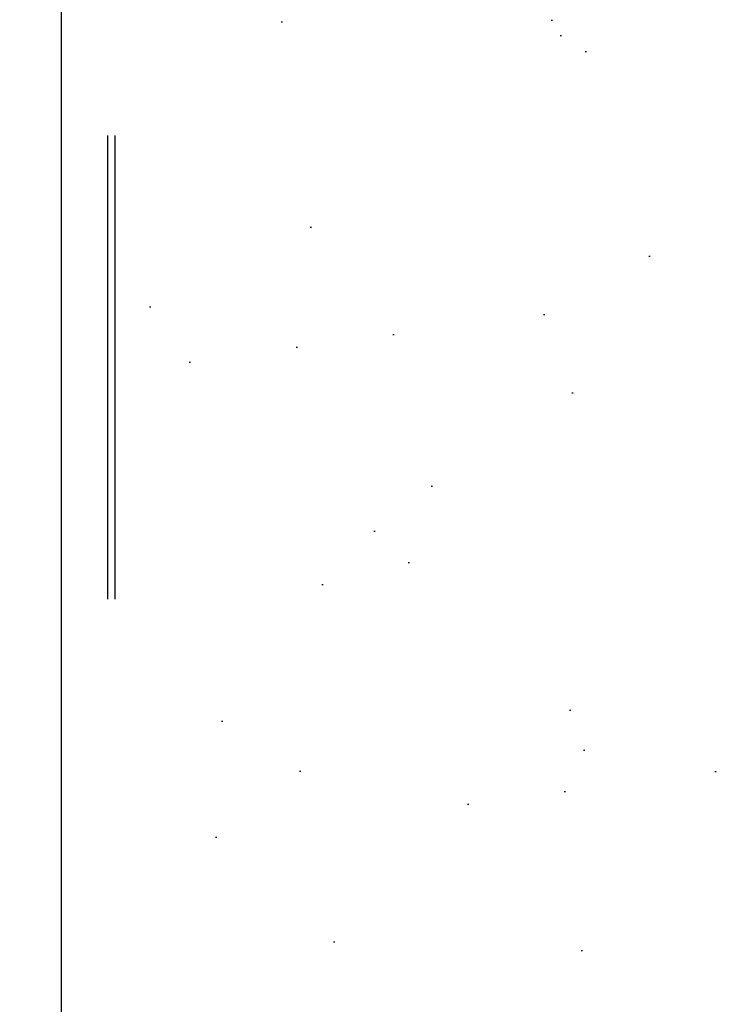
# Model space of a CAD drawing. Header units: inches. Extents: x 168.8 to 189.1, y 234.4 to 247.7.
# Tile 7 of 40: x 174.655 to 174.806, y 242.493 to 242.705. Entities that reach past the tile are written whole.
import ezdxf
from ezdxf import colors
from ezdxf.entities.mleader import LeaderData, LeaderLine
from ezdxf.math import Vec2, Vec3

# ---------------------------------------------------------------- set-up
doc = ezdxf.new("R2010")
doc.units = ezdxf.units.IN
doc.header["$LTSCALE"] = 0.25
doc.header["$MEASUREMENT"] = 0
doc.linetypes.add('HIDDEN2', pattern=[0.1875, 0.125, -0.0625])
doc.layers.add('525', color=7, linetype='Continuous')
doc.layers.add('ANNOTATIONS', color=1, linetype='Continuous')
doc.styles.add('ARIAL', font='arial.ttf', dxfattribs={"height": 0.09375})

msp = doc.modelspace()

# ---------------------------------------------------------------- hatches: boundary and pattern name
at = {"layer": '525'}
h = msp.add_hatch(dxfattribs=at)
h.set_pattern_fill('AR-SAND', color=256, scale=0.04)
h.set_pattern_definition([(37.50000000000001, (182.9191269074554, 236.1543159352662), (-0.002519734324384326, 0.07707295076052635), [0, -0.0608, 0, -0.068, 0, -0.065]), (7.499999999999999, (182.9191269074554, 236.1543159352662), (0.07079106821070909, 0.1128858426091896), [0, -0.0328, 0, -0.05480000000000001, 0, -0.021]), (327.5, (182.8699269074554, 236.1543159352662), (0.1245656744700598, 0.0002263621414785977), [0, -0.02, 0, -0.07200000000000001, 0, -0.094]), (317.5, (182.8699269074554, 236.1543159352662), (0.1202450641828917, 0.03510702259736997), [0, -0.01, 0, -0.0472, 0, -0.05400000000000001])])
h.paths.add_polyline_path([(174.9564719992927, 241.2818450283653), (174.859441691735, 241.241918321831), (174.8085059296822, 241.292819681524), (174.8085059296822, 241.1728378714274), (174.7648467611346, 241.2164676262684), (174.678033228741, 241.1815402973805), (174.678033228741, 240.3719713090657), (174.7658522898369, 240.3719713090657, -0.2553211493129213), (174.7987206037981, 240.354016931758, -0.1436955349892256), (174.8049147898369, 240.3329088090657), (174.8049147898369, 240.2988670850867), (174.8203835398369, 240.2833983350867), (174.8538210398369, 240.2833983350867), (174.8538210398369, 240.3537108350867), (174.9299894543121, 240.3537108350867, -0.4142135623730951), (174.9495207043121, 240.3341795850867)])
h.paths.add_polyline_path([(174.9564719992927, 242.9697276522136), (174.6756126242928, 242.9697276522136), (174.6756126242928, 241.5088672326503), (174.873345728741, 241.5088672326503, 0.4142135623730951), (174.931939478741, 241.5674609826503), (174.931939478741, 241.7182422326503), (174.9564719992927, 241.7182422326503)])
h.paths.add_polyline_path([(174.8972264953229, 242.5549430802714), (174.8974086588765, 242.5575481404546), (174.8966822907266, 242.5560588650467)], flags=0)
h.paths.add_polyline_path([(174.8926836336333, 242.5706638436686, 0.1253768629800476), (174.8619398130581, 242.5706216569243), (174.8741046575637, 242.5584568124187, 0.2309249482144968), (174.8936659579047, 242.5673584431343, 0.0965348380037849)], flags=16)
h.paths.add_polyline_path([(174.9525852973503, 242.5866097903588), (174.9531907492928, 242.587507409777), (174.9530720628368, 242.5876078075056)], flags=16)
edge = h.paths.add_edge_path(flags=16)
edge.add_line((174.9503709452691, 242.5549430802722), (174.952229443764, 242.5511325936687))
edge.add_spline(control_points=[(174.9522294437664, 242.5511325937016), (174.9522294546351, 242.5511327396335), (174.9522656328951, 242.5516184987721), (174.9524129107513, 242.5535959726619), (174.9525240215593, 242.5550878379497), (174.9527102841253, 242.557588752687), (174.9527751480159, 242.5584596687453), (174.9528454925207, 242.5594041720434)], knot_values=[6.727274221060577e-06, 6.727274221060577e-06, 6.727274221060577e-06, 6.727274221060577e-06, 0.04477891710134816, 0.04477891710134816, 0.08955783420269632, 0.08955783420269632, 0.1098279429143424, 0.1098279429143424, 0.1098279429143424, 0.1098279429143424], degree=3, periodic=0)
edge.add_spline(control_points=[(174.9484167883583, 242.5594041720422), (174.9483464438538, 242.5584596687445), (174.9482815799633, 242.5575887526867), (174.9480953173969, 242.5550878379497), (174.9479842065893, 242.5535959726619), (174.947836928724, 242.5516184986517), (174.9478007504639, 242.5511327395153), (174.947800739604, 242.5511325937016)], knot_values=[6.721825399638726e-06, 6.721825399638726e-06, 6.721825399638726e-06, 6.721825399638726e-06, 0.02027683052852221, 0.02027683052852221, 0.0650557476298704, 0.0650557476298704, 0.109827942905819, 0.109827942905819, 0.109827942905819, 0.109827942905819], degree=3, periodic=0)
edge.add_line((174.9508665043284, 242.5556777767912), (174.9503709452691, 242.5549430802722))
edge = h.paths.add_edge_path(flags=16)
edge.add_line((174.8968568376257, 242.5496567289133), (174.8948524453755, 242.553766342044))
edge.add_spline(control_points=[(174.8948524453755, 242.553766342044), (174.8949165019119, 242.5546264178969), (174.8949940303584, 242.5556673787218), (174.8951371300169, 242.5575887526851), (174.8952019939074, 242.5584596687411), (174.8952723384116, 242.5594041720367)], knot_values=[0.05985282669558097, 0.05985282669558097, 0.05985282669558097, 0.05985282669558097, 0.08955783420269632, 0.08955783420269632, 0.1098279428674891, 0.1098279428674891, 0.1098279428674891, 0.1098279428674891], degree=3, periodic=0)
edge.add_spline(control_points=[(174.8952723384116, 242.5594041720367), (174.8953506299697, 242.5605570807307), (174.8954365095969, 242.5618177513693), (174.8956918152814, 242.5655498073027), (174.8958724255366, 242.5681707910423), (174.8962134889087, 242.5730816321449), (174.8963967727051, 242.5757001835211), (174.8967366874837, 242.5805187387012), (174.8968932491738, 242.5827187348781), (174.89710824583, 242.585725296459), (174.8971905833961, 242.5868711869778), (174.8972565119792, 242.5877865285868)], knot_values=[-0.30223659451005, -0.30223659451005, -0.30223659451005, -0.30223659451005, -0.2776665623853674, -0.2776665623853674, -0.2327595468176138, -0.2327595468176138, -0.1878787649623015, -0.1878787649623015, -0.1429979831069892, -0.1429979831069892, -0.1102388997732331, -0.1102388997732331, -0.1102388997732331, -0.1102388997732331], degree=3, periodic=0)
edge.add_line((174.8969072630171, 242.5828708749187), (174.8939313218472, 242.5828708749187))
edge.add_line((174.8939313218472, 242.5828708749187), (174.8948286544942, 242.5842012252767))
edge.add_line((174.8948286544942, 242.5842012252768), (174.897684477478, 242.5900565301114))
edge.add_spline(control_points=[(174.8952723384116, 242.5594041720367), (174.8953716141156, 242.5606252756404), (174.8954804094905, 242.5619686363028), (174.895790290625, 242.5658142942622), (174.8960013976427, 242.5684561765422), (174.8963903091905, 242.5733643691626), (174.8965942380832, 242.5759597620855), (174.8969656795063, 242.5807245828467), (174.8971332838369, 242.5828939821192), (174.897357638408, 242.5858113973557), (174.8974413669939, 242.5869051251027), (174.8975086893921, 242.5877865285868)], knot_values=[0.1103396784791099, 0.1103396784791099, 0.1103396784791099, 0.1103396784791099, 0.1364385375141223, 0.1364385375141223, 0.1816313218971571, 0.1816313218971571, 0.2262543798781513, 0.2262543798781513, 0.2708774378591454, 0.2708774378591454, 0.3024188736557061, 0.3024188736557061, 0.3024188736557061, 0.3024188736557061], degree=3, periodic=0)
edge.add_line((174.8975086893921, 242.5877865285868), (174.8986525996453, 242.5854411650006))
edge.add_line((174.8986525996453, 242.5854411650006), (174.8994408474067, 242.5866097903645))
edge.add_line((174.8994408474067, 242.5866097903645), (174.9022950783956, 242.5924618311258))
edge.add_spline(control_points=[(174.899701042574, 242.5594041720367), (174.8998003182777, 242.5606252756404), (174.8999091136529, 242.5619686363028), (174.9002189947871, 242.5658142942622), (174.9004301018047, 242.5684561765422), (174.9008190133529, 242.5733643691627), (174.9010229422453, 242.5759597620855), (174.9013943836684, 242.5807245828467), (174.9015619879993, 242.5828939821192), (174.9018237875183, 242.586298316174), (174.901936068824, 242.5877681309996), (174.9020845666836, 242.5897163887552), (174.9021208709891, 242.5901949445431), (174.9021208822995, 242.5901950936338)], knot_values=[0.1103396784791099, 0.1103396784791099, 0.1103396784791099, 0.1103396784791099, 0.1364385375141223, 0.1364385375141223, 0.1816313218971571, 0.1816313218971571, 0.2262543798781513, 0.2262543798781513, 0.2708774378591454, 0.2708774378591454, 0.3151307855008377, 0.3151307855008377, 0.3593772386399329, 0.3593772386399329, 0.3593772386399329, 0.3593772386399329], degree=3, periodic=0)
edge.add_line((174.9021208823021, 242.5901950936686), (174.9038695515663, 242.5866097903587))
edge.add_line((174.9038695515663, 242.5866097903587), (174.9067237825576, 242.5924618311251))
edge.add_spline(control_points=[(174.9041297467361, 242.5594041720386), (174.9042290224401, 242.5606252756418), (174.9043378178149, 242.5619686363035), (174.9046476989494, 242.5658142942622), (174.9048588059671, 242.5684561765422), (174.905247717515, 242.5733643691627), (174.9054516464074, 242.5759597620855), (174.9058230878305, 242.5807245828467), (174.9059906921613, 242.5828939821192), (174.9062524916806, 242.586298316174), (174.9063647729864, 242.5877681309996), (174.9065132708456, 242.5897163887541), (174.9065495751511, 242.590194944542), (174.9065495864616, 242.5901950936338)], knot_values=[0.1103396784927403, 0.1103396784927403, 0.1103396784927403, 0.1103396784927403, 0.1364385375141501, 0.1364385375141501, 0.1816313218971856, 0.1816313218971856, 0.2262543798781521, 0.2262543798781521, 0.2708774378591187, 0.2708774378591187, 0.3151307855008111, 0.3151307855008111, 0.3593772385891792, 0.3593772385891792, 0.3593772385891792, 0.3593772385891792], degree=3, periodic=0)
edge.add_line((174.9065495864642, 242.5901950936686), (174.9082982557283, 242.5866097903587))
edge.add_line((174.9082982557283, 242.5866097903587), (174.9111524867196, 242.592461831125))
edge.add_spline(control_points=[(174.9085584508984, 242.5594041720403), (174.9086577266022, 242.5606252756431), (174.9087665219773, 242.5619686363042), (174.9090764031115, 242.5658142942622), (174.9092875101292, 242.5684561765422), (174.9096764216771, 242.5733643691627), (174.9098803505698, 242.5759597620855), (174.9102517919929, 242.5807245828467), (174.9104193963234, 242.5828939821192), (174.9106811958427, 242.586298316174), (174.9107934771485, 242.5877681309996), (174.9109419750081, 242.5897163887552), (174.9109782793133, 242.5901949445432), (174.9109782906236, 242.5901950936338)], knot_values=[0.1103396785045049, 0.1103396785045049, 0.1103396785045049, 0.1103396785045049, 0.1364385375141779, 0.1364385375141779, 0.181631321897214, 0.181631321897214, 0.226254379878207, 0.226254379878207, 0.2708774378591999, 0.2708774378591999, 0.3151307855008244, 0.3151307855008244, 0.359377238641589, 0.359377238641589, 0.359377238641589, 0.359377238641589], degree=3, periodic=0)
edge.add_line((174.9109782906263, 242.5901950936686), (174.9127269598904, 242.5866097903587))
edge.add_line((174.9127269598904, 242.5866097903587), (174.9155811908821, 242.5924618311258))
edge.add_spline(control_points=[(174.9129871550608, 242.5594041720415), (174.9130864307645, 242.560625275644), (174.9131952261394, 242.5619686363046), (174.9135051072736, 242.5658142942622), (174.9137162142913, 242.5684561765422), (174.9141051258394, 242.5733643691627), (174.9143090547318, 242.5759597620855), (174.9146804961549, 242.5807245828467), (174.9148481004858, 242.5828939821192), (174.9151099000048, 242.586298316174), (174.9152221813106, 242.5877681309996), (174.91537067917, 242.5897163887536), (174.9154069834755, 242.5901949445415), (174.915406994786, 242.5901950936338)], knot_values=[0.1103396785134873, 0.1103396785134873, 0.1103396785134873, 0.1103396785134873, 0.1364385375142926, 0.1364385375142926, 0.181631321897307, 0.181631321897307, 0.2262543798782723, 0.2262543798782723, 0.2708774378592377, 0.2708774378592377, 0.3151307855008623, 0.3151307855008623, 0.35937723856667, 0.35937723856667, 0.35937723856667, 0.35937723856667], degree=3, periodic=0)
edge.add_line((174.9154069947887, 242.5901950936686), (174.9171556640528, 242.5866097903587))
edge.add_line((174.9171556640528, 242.5866097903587), (174.9200098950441, 242.5924618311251))
edge.add_spline(control_points=[(174.9174158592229, 242.5594041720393), (174.9175151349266, 242.5606252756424), (174.9176239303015, 242.5619686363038), (174.917933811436, 242.5658142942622), (174.9181449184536, 242.5684561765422), (174.9185338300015, 242.5733643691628), (174.9187377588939, 242.5759597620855), (174.919109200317, 242.5807245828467), (174.9192768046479, 242.5828939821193), (174.9195386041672, 242.586298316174), (174.9196508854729, 242.5877681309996), (174.9197993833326, 242.5897163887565), (174.9198356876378, 242.5901949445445), (174.9198356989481, 242.5901950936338)], knot_values=[0.1103396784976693, 0.1103396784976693, 0.1103396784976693, 0.1103396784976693, 0.1364385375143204, 0.1364385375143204, 0.1816313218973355, 0.1816313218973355, 0.2262543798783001, 0.2262543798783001, 0.2708774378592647, 0.2708774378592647, 0.3151307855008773, 0.3151307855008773, 0.3593772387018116, 0.3593772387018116, 0.3593772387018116, 0.3593772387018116], degree=3, periodic=0)
edge.add_line((174.9198356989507, 242.5901950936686), (174.9215843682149, 242.5866097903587))
edge.add_line((174.9215843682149, 242.5866097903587), (174.9244385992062, 242.592461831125))
edge.add_spline(control_points=[(174.921844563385, 242.5594041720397), (174.9219438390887, 242.5606252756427), (174.9220526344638, 242.5619686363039), (174.9223625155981, 242.5658142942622), (174.9225736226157, 242.5684561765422), (174.9229625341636, 242.5733643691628), (174.9231664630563, 242.5759597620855), (174.9235379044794, 242.5807245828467), (174.9237055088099, 242.5828939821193), (174.9239673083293, 242.586298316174), (174.924079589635, 242.5877681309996), (174.9242280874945, 242.5897163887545), (174.9242643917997, 242.5901949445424), (174.9242644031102, 242.5901950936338)], knot_values=[0.1103396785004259, 0.1103396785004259, 0.1103396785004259, 0.1103396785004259, 0.1364385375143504, 0.1364385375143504, 0.1816313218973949, 0.1816313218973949, 0.2262543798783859, 0.2262543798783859, 0.2708774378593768, 0.2708774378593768, 0.3151307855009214, 0.3151307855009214, 0.3593772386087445, 0.3593772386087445, 0.3593772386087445, 0.3593772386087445], degree=3, periodic=0)
edge.add_line((174.9242644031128, 242.5901950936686), (174.9260130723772, 242.5866097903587))
edge.add_line((174.9260130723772, 242.5866097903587), (174.9288673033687, 242.5924618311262))
edge.add_spline(control_points=[(174.9262732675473, 242.5594041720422), (174.9263725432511, 242.5606252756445), (174.9264813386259, 242.5619686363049), (174.9267912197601, 242.5658142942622), (174.9270023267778, 242.5684561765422), (174.927391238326, 242.5733643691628), (174.9275951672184, 242.5759597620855), (174.9279666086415, 242.5807245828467), (174.9281342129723, 242.5828939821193), (174.9283960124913, 242.586298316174), (174.9285082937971, 242.5877681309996), (174.9286567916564, 242.5897163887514), (174.9286930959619, 242.5901949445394), (174.9286931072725, 242.5901950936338)], knot_values=[0.1103396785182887, 0.1103396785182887, 0.1103396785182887, 0.1103396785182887, 0.1364385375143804, 0.1364385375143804, 0.1816313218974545, 0.1816313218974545, 0.2262543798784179, 0.2262543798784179, 0.2708774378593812, 0.2708774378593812, 0.3151307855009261, 0.3151307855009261, 0.3593772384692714, 0.3593772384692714, 0.3593772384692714, 0.3593772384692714], degree=3, periodic=0)
edge.add_line((174.9286931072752, 242.5901950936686), (174.9304417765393, 242.5866097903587))
edge.add_line((174.9304417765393, 242.5866097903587), (174.9332960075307, 242.5924618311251))
edge.add_spline(control_points=[(174.9307019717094, 242.5594041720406), (174.9308012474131, 242.5606252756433), (174.930910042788, 242.5619686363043), (174.9312199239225, 242.5658142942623), (174.9314310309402, 242.5684561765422), (174.931819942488, 242.5733643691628), (174.9320238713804, 242.5759597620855), (174.9323953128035, 242.5807245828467), (174.9325629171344, 242.5828939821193), (174.9328247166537, 242.586298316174), (174.9329369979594, 242.5877681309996), (174.9330854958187, 242.5897163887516), (174.933121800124, 242.5901949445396), (174.9331218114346, 242.5901950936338)], knot_values=[0.1103396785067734, 0.1103396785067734, 0.1103396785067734, 0.1103396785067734, 0.1364385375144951, 0.1364385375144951, 0.1816313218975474, 0.1816313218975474, 0.2262543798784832, 0.2262543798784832, 0.270877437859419, 0.270877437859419, 0.315130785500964, 0.315130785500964, 0.3593772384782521, 0.3593772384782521, 0.3593772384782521, 0.3593772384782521], degree=3, periodic=0)
edge.add_line((174.9331218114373, 242.5901950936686), (174.9348704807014, 242.5866097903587))
edge.add_line((174.9348704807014, 242.5866097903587), (174.9377247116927, 242.592461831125))
edge.add_spline(control_points=[(174.9351306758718, 242.5594041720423), (174.9352299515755, 242.5606252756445), (174.9353387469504, 242.5619686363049), (174.9356486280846, 242.5658142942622), (174.9358597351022, 242.5684561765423), (174.9362486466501, 242.5733643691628), (174.9364525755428, 242.5759597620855), (174.9368240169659, 242.5807245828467), (174.9369916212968, 242.5828939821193), (174.9372534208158, 242.586298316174), (174.9373657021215, 242.5877681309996), (174.9375141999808, 242.5897163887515), (174.9375505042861, 242.5901949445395), (174.9375505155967, 242.5901950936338)], knot_values=[0.1103396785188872, 0.1103396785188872, 0.1103396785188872, 0.1103396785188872, 0.1364385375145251, 0.1364385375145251, 0.1816313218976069, 0.1816313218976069, 0.2262543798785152, 0.2262543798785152, 0.2708774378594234, 0.2708774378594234, 0.3151307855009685, 0.3151307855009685, 0.3593772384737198, 0.3593772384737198, 0.3593772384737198, 0.3593772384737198], degree=3, periodic=0)
edge.add_line((174.9375505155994, 242.5901950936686), (174.9392991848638, 242.5866097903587))
edge.add_line((174.9392991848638, 242.5866097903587), (174.9421534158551, 242.5924618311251))
edge.add_spline(control_points=[(174.9395593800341, 242.5594041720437), (174.9396586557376, 242.5606252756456), (174.9397674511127, 242.5619686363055), (174.9400773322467, 242.5658142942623), (174.9402884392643, 242.5684561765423), (174.9406773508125, 242.5733643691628), (174.9408812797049, 242.5759597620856), (174.941252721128, 242.5807245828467), (174.9414203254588, 242.5828939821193), (174.9416821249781, 242.586298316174), (174.9417944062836, 242.5877681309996), (174.941942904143, 242.5897163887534), (174.9419792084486, 242.5901949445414), (174.941979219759, 242.5901950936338)], knot_values=[0.1103396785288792, 0.1103396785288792, 0.1103396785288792, 0.1103396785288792, 0.1364385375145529, 0.1364385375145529, 0.1816313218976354, 0.1816313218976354, 0.2262543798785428, 0.2262543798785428, 0.2708774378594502, 0.2708774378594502, 0.3151307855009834, 0.3151307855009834, 0.3593772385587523, 0.3593772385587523, 0.3593772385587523, 0.3593772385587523], degree=3, periodic=0)
edge.add_line((174.9419792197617, 242.5901950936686), (174.9437278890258, 242.5866097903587))
edge.add_line((174.9437278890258, 242.5866097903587), (174.9465821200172, 242.5924618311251))
edge.add_spline(control_points=[(174.9439880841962, 242.5594041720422), (174.9440873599, 242.5606252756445), (174.9441961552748, 242.5619686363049), (174.944506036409, 242.5658142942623), (174.9447171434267, 242.5684561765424), (174.9451060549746, 242.5733643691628), (174.945309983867, 242.5759597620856), (174.9456814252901, 242.5807245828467), (174.9458490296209, 242.5828939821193), (174.9461108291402, 242.586298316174), (174.946223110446, 242.5877681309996), (174.9463716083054, 242.5897163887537), (174.9464079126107, 242.5901949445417), (174.9464079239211, 242.5901950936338)], knot_values=[0.1103396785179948, 0.1103396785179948, 0.1103396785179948, 0.1103396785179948, 0.136438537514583, 0.136438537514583, 0.181631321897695, 0.181631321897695, 0.226254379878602, 0.226254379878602, 0.2708774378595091, 0.2708774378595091, 0.3151307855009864, 0.3151307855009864, 0.3593772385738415, 0.3593772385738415, 0.3593772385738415, 0.3593772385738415], degree=3, periodic=0)
edge.add_line((174.9464079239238, 242.5901950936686), (174.9481565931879, 242.5866097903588))
edge.add_line((174.9481565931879, 242.5866097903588), (174.9510108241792, 242.5924618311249))
edge.add_spline(control_points=[(174.9484167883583, 242.5594041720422), (174.948516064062, 242.5606252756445), (174.9486248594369, 242.5619686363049), (174.9489347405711, 242.5658142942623), (174.9491458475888, 242.5684561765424), (174.9495347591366, 242.5733643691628), (174.9497386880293, 242.5759597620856), (174.9501101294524, 242.5807245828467), (174.9502777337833, 242.5828939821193), (174.9505395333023, 242.586298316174), (174.9506518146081, 242.5877681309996), (174.9508003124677, 242.5897163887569), (174.950836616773, 242.5901949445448), (174.9508366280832, 242.5901950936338)], knot_values=[0.1103396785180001, 0.1103396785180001, 0.1103396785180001, 0.1103396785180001, 0.1364385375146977, 0.1364385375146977, 0.1816313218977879, 0.1816313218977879, 0.2262543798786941, 0.2262543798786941, 0.2708774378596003, 0.2708774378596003, 0.3151307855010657, 0.3151307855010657, 0.359377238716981, 0.359377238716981, 0.359377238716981, 0.359377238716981], degree=3, periodic=0)
edge.add_line((174.9508366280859, 242.5901950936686), (174.9525852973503, 242.5866097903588))
edge.add_line((174.9525852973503, 242.5866097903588), (174.9503709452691, 242.5549430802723))
edge.add_line((174.9503709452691, 242.5549430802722), (174.9485124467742, 242.5511325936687))
edge.add_line((174.9485124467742, 242.5511325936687), (174.9459422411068, 242.5549430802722))
edge.add_line((174.9459422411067, 242.5549430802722), (174.9432437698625, 242.549410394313))
edge.add_spline(control_points=[(174.9439880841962, 242.5594041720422), (174.9439177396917, 242.5584596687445), (174.9438528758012, 242.5575887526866), (174.9436666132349, 242.5550878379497), (174.9435555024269, 242.5535959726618), (174.9434082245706, 242.5516184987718), (174.9433720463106, 242.5511327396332), (174.943372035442, 242.5511325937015)], knot_values=[6.727263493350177e-06, 6.727263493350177e-06, 6.727263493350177e-06, 6.727263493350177e-06, 0.02027683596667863, 0.02027683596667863, 0.0650557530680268, 0.0650557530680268, 0.1098279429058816, 0.1098279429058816, 0.1098279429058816, 0.1098279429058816], degree=3, periodic=0)
edge.add_line((174.9433720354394, 242.5511325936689), (174.9415135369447, 242.5549430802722))
edge.add_line((174.9415135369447, 242.5549430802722), (174.9388150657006, 242.5494103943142))
edge.add_spline(control_points=[(174.9395593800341, 242.5594041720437), (174.9394890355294, 242.5584596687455), (174.9394241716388, 242.5575887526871), (174.9392379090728, 242.5550878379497), (174.9391267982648, 242.5535959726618), (174.9389795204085, 242.5516184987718), (174.9389433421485, 242.5511327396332), (174.9389433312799, 242.5511325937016)], knot_values=[6.72726497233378e-06, 6.72726497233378e-06, 6.72726497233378e-06, 6.72726497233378e-06, 0.020276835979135, 0.020276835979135, 0.0650557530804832, 0.0650557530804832, 0.1098279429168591, 0.1098279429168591, 0.1098279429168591, 0.1098279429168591], degree=3, periodic=0)
edge.add_line((174.9389433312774, 242.5511325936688), (174.9370848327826, 242.5549430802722))
edge.add_line((174.9370848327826, 242.5549430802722), (174.9343863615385, 242.5494103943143))
edge.add_spline(control_points=[(174.9351306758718, 242.5594041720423), (174.9350603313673, 242.5584596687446), (174.9349954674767, 242.5575887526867), (174.9348092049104, 242.5550878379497), (174.9346980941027, 242.5535959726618), (174.9345508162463, 242.55161849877), (174.934514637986, 242.5511327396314), (174.9345146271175, 242.5511325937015)], knot_values=[6.72718319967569e-06, 6.72718319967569e-06, 6.72718319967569e-06, 6.72718319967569e-06, 0.02027683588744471, 0.02027683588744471, 0.06505575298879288, 0.06505575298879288, 0.1098279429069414, 0.1098279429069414, 0.1098279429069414, 0.1098279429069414], degree=3, periodic=0)
edge.add_line((174.9345146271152, 242.5511325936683), (174.9326561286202, 242.5549430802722))
edge.add_line((174.9326561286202, 242.5549430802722), (174.9299576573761, 242.5494103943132))
edge.add_spline(control_points=[(174.9307019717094, 242.5594041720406), (174.9306316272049, 242.5584596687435), (174.9305667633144, 242.5575887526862), (174.9303805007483, 242.5550878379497), (174.9302693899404, 242.5535959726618), (174.9301221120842, 242.5516184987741), (174.9300859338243, 242.5511327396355), (174.9300859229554, 242.5511325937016)], knot_values=[6.72737220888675e-06, 6.72737220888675e-06, 6.72737220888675e-06, 6.72737220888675e-06, 0.02027683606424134, 0.02027683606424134, 0.06505575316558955, 0.06505575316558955, 0.1098279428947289, 0.1098279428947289, 0.1098279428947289, 0.1098279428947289], degree=3, periodic=0)
edge.add_line((174.9300859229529, 242.5511325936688), (174.9282274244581, 242.5549430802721))
edge.add_line((174.9282274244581, 242.5549430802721), (174.9255289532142, 242.5494103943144))
edge.add_spline(control_points=[(174.9262732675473, 242.5594041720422), (174.9262029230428, 242.5584596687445), (174.9261380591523, 242.5575887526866), (174.9259517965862, 242.5550878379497), (174.9258406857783, 242.5535959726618), (174.925693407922, 242.5516184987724), (174.9256572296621, 242.5511327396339), (174.9256572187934, 242.5511325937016)], knot_values=[6.727295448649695e-06, 6.727295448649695e-06, 6.727295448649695e-06, 6.727295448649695e-06, 0.02027683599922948, 0.02027683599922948, 0.06505575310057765, 0.06505575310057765, 0.1098279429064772, 0.1098279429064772, 0.1098279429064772, 0.1098279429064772], degree=3, periodic=0)
edge.add_line((174.9256572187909, 242.5511325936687), (174.923798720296, 242.5549430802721))
edge.add_line((174.923798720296, 242.5549430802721), (174.9211002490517, 242.5494103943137))
edge.add_spline(control_points=[(174.921844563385, 242.5594041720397), (174.9217742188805, 242.558459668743), (174.9217093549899, 242.557588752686), (174.9215230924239, 242.5550878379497), (174.9214119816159, 242.5535959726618), (174.9212647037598, 242.5516184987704), (174.9212285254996, 242.5511327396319), (174.921228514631, 242.5511325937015)], knot_values=[6.727205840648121e-06, 6.727205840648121e-06, 6.727205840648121e-06, 6.727205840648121e-06, 0.02027683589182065, 0.02027683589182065, 0.06505575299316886, 0.06505575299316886, 0.1098279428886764, 0.1098279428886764, 0.1098279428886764, 0.1098279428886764], degree=3, periodic=0)
edge.add_line((174.9212285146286, 242.5511325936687), (174.9193700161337, 242.5549430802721))
edge.add_line((174.9193700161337, 242.5549430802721), (174.9166715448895, 242.5494103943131))
edge.add_spline(control_points=[(174.9174158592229, 242.5594041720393), (174.9173455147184, 242.5584596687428), (174.9172806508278, 242.5575887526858), (174.9170943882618, 242.5550878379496), (174.9169832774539, 242.5535959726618), (174.9168359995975, 242.5516184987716), (174.9167998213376, 242.5511327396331), (174.9167998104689, 242.5511325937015)], knot_values=[6.727260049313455e-06, 6.727260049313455e-06, 6.727260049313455e-06, 6.727260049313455e-06, 0.02027683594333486, 0.02027683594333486, 0.06505575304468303, 0.06505575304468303, 0.1098279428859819, 0.1098279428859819, 0.1098279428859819, 0.1098279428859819], degree=3, periodic=0)
edge.add_line((174.9167998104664, 242.5511325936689), (174.9149413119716, 242.5549430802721))
edge.add_line((174.9149413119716, 242.5549430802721), (174.9122428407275, 242.5494103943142))
edge.add_spline(control_points=[(174.9129871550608, 242.5594041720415), (174.9129168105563, 242.558459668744), (174.9128519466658, 242.5575887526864), (174.9126656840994, 242.5550878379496), (174.9125545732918, 242.5535959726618), (174.9124072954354, 242.5516184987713), (174.9123711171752, 242.5511327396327), (174.9123711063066, 242.5511325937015)], knot_values=[6.727242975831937e-06, 6.727242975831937e-06, 6.727242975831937e-06, 6.727242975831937e-06, 0.02027683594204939, 0.02027683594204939, 0.0650557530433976, 0.0650557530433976, 0.10982794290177, 0.10982794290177, 0.10982794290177, 0.10982794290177], degree=3, periodic=0)
edge.add_line((174.9123711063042, 242.5511325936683), (174.9105126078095, 242.5549430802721))
edge.add_line((174.9105126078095, 242.5549430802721), (174.9078141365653, 242.5494103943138))
edge.add_spline(control_points=[(174.9085584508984, 242.5594041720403), (174.9084881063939, 242.5584596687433), (174.9084232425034, 242.5575887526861), (174.9082369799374, 242.5550878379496), (174.9081258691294, 242.5535959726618), (174.9079785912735, 242.551618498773), (174.9079424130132, 242.5511327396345), (174.9079424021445, 242.5511325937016)], knot_values=[6.727322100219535e-06, 6.727322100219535e-06, 6.727322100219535e-06, 6.727322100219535e-06, 0.02027683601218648, 0.02027683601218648, 0.06505575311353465, 0.06505575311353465, 0.1098279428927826, 0.1098279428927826, 0.1098279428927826, 0.1098279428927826], degree=3, periodic=0)
edge.add_line((174.907942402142, 242.5511325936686), (174.9060839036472, 242.5549430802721))
edge.add_line((174.9060839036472, 242.5549430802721), (174.9033854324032, 242.5494103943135))
edge.add_spline(control_points=[(174.9041297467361, 242.5594041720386), (174.9040594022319, 242.5584596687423), (174.9039945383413, 242.5575887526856), (174.9038082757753, 242.5550878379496), (174.9036971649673, 242.5535959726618), (174.9035498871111, 242.5516184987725), (174.9035137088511, 242.5511327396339), (174.9035136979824, 242.5511325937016)], knot_values=[6.727297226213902e-06, 6.727297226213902e-06, 6.727297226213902e-06, 6.727297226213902e-06, 0.02027683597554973, 0.02027683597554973, 0.06505575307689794, 0.06505575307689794, 0.1098279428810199, 0.1098279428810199, 0.1098279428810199, 0.1098279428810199], degree=3, periodic=0)
edge.add_line((174.9035136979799, 242.5511325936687), (174.901655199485, 242.5549430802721))
edge.add_line((174.9016551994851, 242.5549430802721), (174.898956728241, 242.5494103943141))
edge.add_spline(control_points=[(174.89908499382, 242.5511325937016), (174.8990850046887, 242.5511327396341), (174.899121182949, 242.5516184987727), (174.8992684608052, 242.5535959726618), (174.8993795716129, 242.5550878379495), (174.8995658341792, 242.5575887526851), (174.8996306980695, 242.5584596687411), (174.899701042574, 242.5594041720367)], knot_values=[6.727307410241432e-06, 6.727307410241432e-06, 6.727307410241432e-06, 6.727307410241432e-06, 0.04477891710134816, 0.04477891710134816, 0.08955783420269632, 0.08955783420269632, 0.1098279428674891, 0.1098279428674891, 0.1098279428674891, 0.1098279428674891], degree=3, periodic=0)
edge.add_spline(control_points=[(174.899701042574, 242.5594041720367), (174.899779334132, 242.5605570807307), (174.8998652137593, 242.5618177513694), (174.9001205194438, 242.5655498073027), (174.9003011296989, 242.5681707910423), (174.9006421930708, 242.5730816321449), (174.9008254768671, 242.5757001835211), (174.9011653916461, 242.5805187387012), (174.9013219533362, 242.5827187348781), (174.9015705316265, 242.5861949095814), (174.9016791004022, 242.5877027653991), (174.9018234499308, 242.5897027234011), (174.9018591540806, 242.5901949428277), (174.9018591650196, 242.590195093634)], knot_values=[-0.3592428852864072, -0.3592428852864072, -0.3592428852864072, -0.3592428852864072, -0.3346728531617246, -0.3346728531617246, -0.289765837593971, -0.289765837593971, -0.2448850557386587, -0.2448850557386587, -0.2000042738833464, -0.2000042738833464, -0.155118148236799, -0.155118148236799, -0.1102388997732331, -0.1102388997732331, -0.1102388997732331, -0.1102388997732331], degree=3, periodic=0)
edge.add_line((174.8998208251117, 242.5611322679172), (174.8974092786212, 242.5575570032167))
edge.add_line((174.8974092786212, 242.5575570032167), (174.8968568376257, 242.5496567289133))

# ---------------------------------------------------------------- linework, layer by layer
msp.add_line((174.6641282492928, 241.3368657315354), (174.6641282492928, 243.0801681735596), dxfattribs=at)
at = {"layer": '525', "linetype": 'HIDDEN2'}
for p, q in [((174.6740501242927, 243.0801681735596), (174.6740501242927, 241.3408575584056)), ((174.6756126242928, 243.0801681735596), (174.6756126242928, 241.3414861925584))]:
    msp.add_line(p, q, dxfattribs=at)

# ---------------------------------------------------------------- leaders
at = {"layer": 'ANNOTATIONS'}
ml = msp.add_multileader_mtext('Standard', dxfattribs=at)
ml.set_content(' INTERIOR SKIN IS\\P.012" GALVANIZED\\PRIBBED STEEL\\PWITH A WOOD\\PGRAIN TEXTURE', color=256, style='ARIAL')
ml.set_leader_properties()
ml.build(insert=Vec2(0, 0))
ml.multileader.update_dxf_attribs({"dogleg_length": 0.36, "arrow_head_size": 0.09375})
ctx = ml.context
ctx.base_point, ctx.char_height, ctx.arrow_head_size, ctx.landing_gap_size, ctx.plane_origin = Vec3(172.3189587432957, 243.0185221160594), 0.09375, 0.09375, 0.09, Vec3(171.8367863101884, 242.4949473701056)
ctx.text_align_type = 2
notes = []
notes.append((ctx, [(1, (1, 1, 0), (173.7544021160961, 243.0185221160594), (-1, 0), 0.09795701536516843, [(0, [(174.9442155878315, 242.2550765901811)], 0, [])])]))
ctx.mtext.insert, ctx.mtext.width, ctx.mtext.alignment, ctx.mtext.flow_direction = Vec3(173.5664451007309, 243.0661964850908), 1.744752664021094, 3, 5
for ctx, leaders in notes:
    for number, flags, end, landing, length, lines in leaders:
        leader = LeaderData()
        leader.index, (leader.has_last_leader_line, leader.has_dogleg_vector, leader.attachment_direction) = number, flags
        leader.last_leader_point, leader.dogleg_vector, leader.dogleg_length = Vec3(end), Vec3(landing), length
        for number, points, colour, breaks in lines:
            line = LeaderLine()
            line.index, line.vertices, line.color, line.breaks = number, Vec3.list(points), colors.encode_raw_color(colour), breaks
            leader.lines.append(line)
        ctx.leaders.append(leader)

doc.saveas('drawing.dxf')
